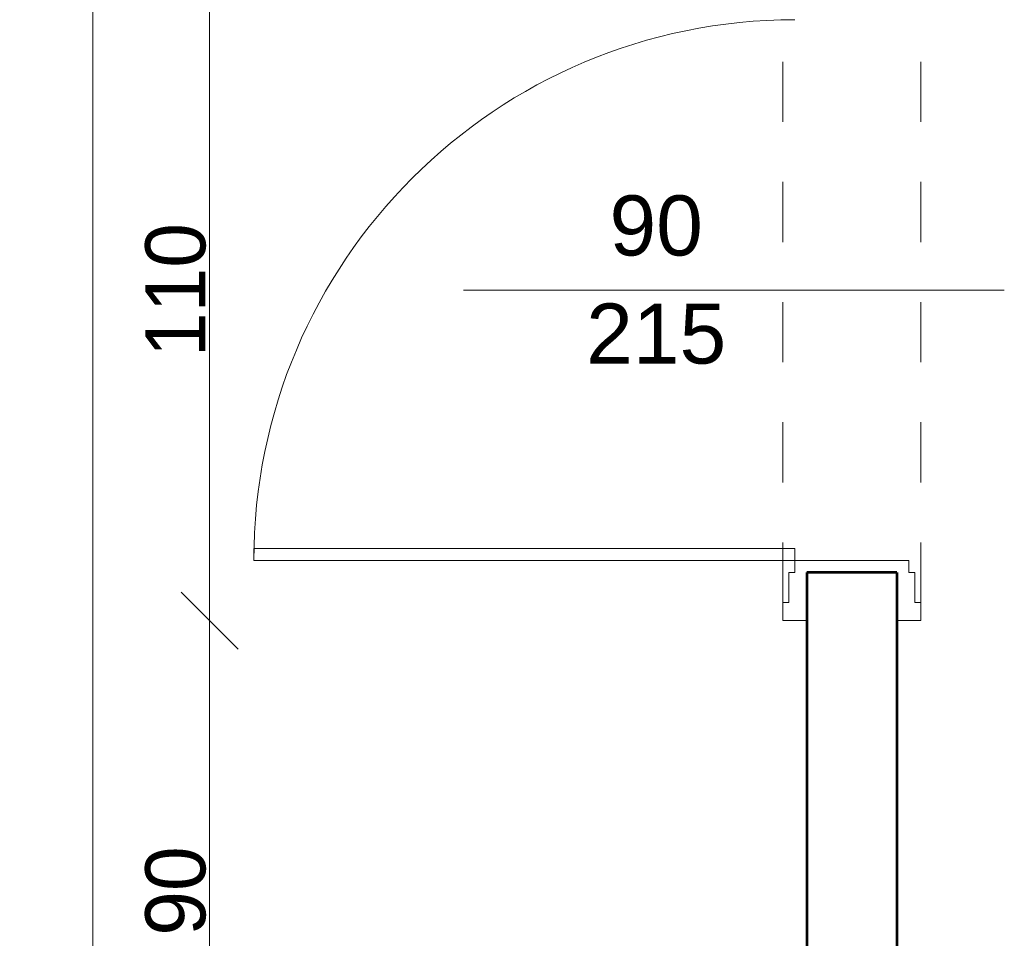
# Model space of a CAD drawing. Header units: inches. Extents: x -21887 to 84279, y -131485 to 67836.
# Tile 250 of 256: x 66461 to 68099, y 56002 to 57531. Entities that reach past the tile are written whole.
import ezdxf

# ---------------------------------------------------------------- set-up
doc = ezdxf.new("R2010")
doc.units = ezdxf.units.IN
doc.header["$MEASUREMENT"] = 0
doc.linetypes.add('Dashed copy', pattern=[200, 100, -100])
doc.layers.get('0').update_dxf_attribs({"lineweight": 13})
doc.layers.get('Defpoints').update_dxf_attribs({"lineweight": 13})
for name, color, linetype, lineweight in [('Dimensioning', 7, 'Continuous', 13), ('dzialowki', 7, 'Continuous', 53), ('PODCIAGI', 7, 'Continuous', 13)]:
    doc.layers.add(name, color=color, linetype=linetype, lineweight=lineweight)
doc.styles.add('GENERATED_STYLE_7', font='txt')
doc.styles.add('Style-Courier New', font='txt')
doc.dimstyles.new('Dimstyle_4', dxfattribs={"dimtxt": 100, "dimasz": 95, "dimexe": 0, "dimexo": 0, "dimgap": 0.09, "dimtad": 1, "dimdec": 0, "dimlfac": 0.1, "dimzin": 0, "dimdsep": 46, "dimlunit": 5, "dimtxsty": 'GENERATED_STYLE_7', "dimblk": 'ARROWHEAD_6', "dimcen": 0.09, "dimclrd": 161, "dimclre": 161, "dimclrt": 7, "dimadec": 0, "dimazin": 0, "dimtfac": 1, "dimtdec": 0, "dimtmove": 0, "dimatfit": 3, "dimfxl": 0, "dimtolj": 1, "dimtzin": 0, "dimarcsym": 0})

# ---------------------------------------------------------------- blocks, each defined once
blk = doc.blocks.new('ARROWHEAD_6')
at = {"color": 0, "linetype": 'Continuous'}
for p, q in [((-0.5, -0.5), (0.5, 0.5)), ((0, 0), (-1, 0))]:
    blk.add_line(p, q, dxfattribs=at)
blk = doc.blocks.new('*U541')
at = {"layer": 'Defpoints', "color": 0, "linetype": 'Continuous'}
for p in [(66776.9, 56530.7), (67770.5, 56530.7), (67770.5, 55630.7)]:
    blk.add_point(p, dxfattribs=at)
at = {"layer": 'Dimensioning', "color": 161, "linetype": 'Continuous', "lineweight": -2}
for p, q in [((66777.1, 56530.7), (66776.9, 56530.7)), ((66776.9, 55725.7), (66776.9, 56435.7)), ((66777.1, 55630.7), (66776.9, 55630.7))]:
    blk.add_line(p, q, dxfattribs=at)
at = {"layer": 'Dimensioning', "color": 161, "linetype": 'Continuous', "lineweight": -2, "xscale": 95, "yscale": 95, "zscale": 95}
for p, rotation in [((66776.9, 56530.7), 90), ((66776.9, 55630.7), 270)]:
    blk.add_blockref('ARROWHEAD_6', p, dxfattribs=dict(at, rotation=rotation))
at = {"layer": 'Dimensioning', "color": 7, "linetype": 'Continuous', "insert": (66720.6, 56080.7), "char_height": 100, "attachment_point": 5, "rotation": 90, "style": 'GENERATED_STYLE_7'}
blk.add_mtext('90', dxfattribs=at)
blk = doc.blocks.new('*D2765')
at = {"layer": 'Defpoints'}
for p in [(66776.9, 56530.7), (67770.5, 56530.7), (66776.9, 56080.7), (67770.5, 55630.7)]:
    blk.add_point(p, dxfattribs=at)
at = {"layer": 'Dimensioning', "color": 161, "linetype": 'Continuous'}
blk.add_blockref('*U541', (0, 0), dxfattribs=at)
blk = doc.blocks.new('*U542')
at = {"layer": 'Defpoints', "color": 0, "linetype": 'Continuous'}
for p in [(66776.9, 57630.7), (67770.5, 57630.7), (67770.5, 56530.7)]:
    blk.add_point(p, dxfattribs=at)
at = {"layer": 'Dimensioning', "color": 161, "linetype": 'Continuous', "lineweight": -2}
for p, q in [((66777.1, 57630.7), (66776.9, 57630.7)), ((66776.9, 56625.7), (66776.9, 57535.7)), ((66777.1, 56530.7), (66776.9, 56530.7))]:
    blk.add_line(p, q, dxfattribs=at)
at = {"layer": 'Dimensioning', "color": 161, "linetype": 'Continuous', "lineweight": -2, "xscale": 95, "yscale": 95, "zscale": 95}
for p, rotation in [((66776.9, 57630.7), 90), ((66776.9, 56530.7), 270)]:
    blk.add_blockref('ARROWHEAD_6', p, dxfattribs=dict(at, rotation=rotation))
at = {"layer": 'Dimensioning', "color": 7, "linetype": 'Continuous', "insert": (66720.6, 57080.7), "char_height": 100, "attachment_point": 5, "rotation": 90, "style": 'GENERATED_STYLE_7'}
blk.add_mtext('110', dxfattribs=at)
blk = doc.blocks.new('*D2766')
at = {"layer": 'Defpoints'}
for p in [(66776.9, 57630.7), (67770.5, 57630.7), (66776.9, 57080.7), (67770.5, 56530.7)]:
    blk.add_point(p, dxfattribs=at)
at = {"layer": 'Dimensioning', "color": 161, "linetype": 'Continuous'}
blk.add_blockref('*U542', (0, 0), dxfattribs=at)
blk = doc.blocks.new('*U545')
at = {"layer": 'Defpoints', "color": 0, "linetype": 'Continuous'}
for p in [(66582.8, 61480.7), (67770.5, 61480.7), (67770.5, 55630.7)]:
    blk.add_point(p, dxfattribs=at)
at = {"layer": 'Dimensioning', "color": 161, "linetype": 'Continuous', "lineweight": -2}
for p, q in [((66583, 61480.7), (66582.8, 61480.7)), ((66582.8, 55725.7), (66582.8, 61385.7)), ((66583, 55630.7), (66582.8, 55630.7))]:
    blk.add_line(p, q, dxfattribs=at)
at = {"layer": 'Dimensioning', "color": 161, "linetype": 'Continuous', "lineweight": -2, "xscale": 95, "yscale": 95, "zscale": 95}
for p, rotation in [((66582.8, 61480.7), 90), ((66582.8, 55630.7), 270)]:
    blk.add_blockref('ARROWHEAD_6', p, dxfattribs=dict(at, rotation=rotation))
at = {"layer": 'Dimensioning', "color": 7, "linetype": 'Continuous', "insert": (66526.5, 58555.7), "char_height": 100, "attachment_point": 5, "rotation": 90, "style": 'GENERATED_STYLE_7'}
blk.add_mtext('585', dxfattribs=at)
blk = doc.blocks.new('*D2769')
at = {"layer": 'Defpoints'}
for p in [(66582.8, 61480.7), (67770.5, 61480.7), (66582.8, 58555.7), (67770.5, 55630.7)]:
    blk.add_point(p, dxfattribs=at)
at = {"layer": 'Dimensioning', "color": 161, "linetype": 'Continuous'}
blk.add_blockref('*U545', (0, 0), dxfattribs=at)

msp = doc.modelspace()

# ---------------------------------------------------------------- linework, layer by layer
at = {"layer": 'dzialowki', "color": 12, "linetype": 'Continuous'}
for p, q in [((67920.5, 56610.7), (67770.5, 56610.7)), ((67770.5, 56610.7), (67770.5, 55630.7)), ((67920.5, 56610.7), (67920.5, 55630.7))]:
    msp.add_line(p, q, dxfattribs=at)
at = {"layer": 'PODCIAGI', "color": 5, "linetype": 'Dashed copy'}
for p, q in [((67730.5, 56560.7), (67730.5, 57600.7)), ((67960.5, 56560.7), (67960.5, 57600.7))]:
    msp.add_line(p, q, dxfattribs=at)
at = {"layer": 'PODCIAGI', "color": 5, "linetype": 'Continuous'}
for p, q in [((68099.2, 57080.7), (67199.2, 57080.7)), ((66850.5, 56650.7), (66850.5, 56630.7)), ((66850.5, 56650.7), (67750.5, 56650.7)), ((67750.5, 56650.7), (67750.5, 56630.7)), ((66850.5, 56630.7), (67750.5, 56630.7)), ((67750.5, 56610.7), (67750.5, 56630.7)), ((67750.5, 56630.7), (67940.5, 56630.7)), ((67940.5, 56610.7), (67940.5, 56630.7)), ((67740.5, 56610.7), (67750.5, 56610.7)), ((67740.5, 56610.7), (67740.5, 56560.7)), ((67950.5, 56610.7), (67940.5, 56610.7)), ((67950.5, 56610.7), (67950.5, 56560.7)), ((67730.5, 56560.7), (67740.5, 56560.7)), ((67730.5, 56560.7), (67730.5, 56530.7)), ((67960.5, 56560.7), (67950.5, 56560.7)), ((67960.5, 56560.7), (67960.5, 56530.7)), ((67730.5, 56530.7), (67770.5, 56530.7)), ((67960.5, 56530.7), (67920.5, 56530.7))]:
    msp.add_line(p, q, dxfattribs=at)
at = {"layer": 'PODCIAGI', "color": 7, "linetype": 'Continuous'}
msp.add_arc((67750.5, 56630.7), 900, 90, 180, dxfattribs=at)

# ---------------------------------------------------------------- texts
at = {"layer": 'PODCIAGI', "color": 5, "insert": (67520, 57238.3), "char_height": 100, "width": 704.483, "attachment_point": 2, "line_spacing_factor": 1.079165, "style": 'GENERATED_STYLE_7'}
msp.add_mtext('\\fArial|b0|i0|c238|p39;90\\P215', dxfattribs=at)

# ---------------------------------------------------------------- dimensions: what is measured, and where the dimension line sits
at = {"layer": 'Dimensioning', "color": 161, "linetype": 'Continuous'}
for base, p1, p2, picture, middle in [((66582.8, 61480.7), (67770.5, 55630.7), (67770.5, 61480.7), '*D2769', (66582.8, 58555.7)), ((66776.9, 57630.7), (67770.5, 56530.7), (67770.5, 57630.7), '*D2766', (66776.9, 57080.7)), ((66776.9, 56530.7), (67770.5, 55630.7), (67770.5, 56530.7), '*D2765', (66776.9, 56080.7))]:
    dim = msp.add_linear_dim(base=base, p1=p1, p2=p2, angle=90, dimstyle='Dimstyle_4', override={"dimtxsty": 'Style-Courier New', "dimclrd": 0, "dimclre": 161, "dimlwe": 0}, dxfattribs=at)
    dim.commit()
    dim.dimension.update_dxf_attribs({"geometry": picture, "text_midpoint": middle, "dimtype": 128})

doc.saveas('drawing.dxf')
